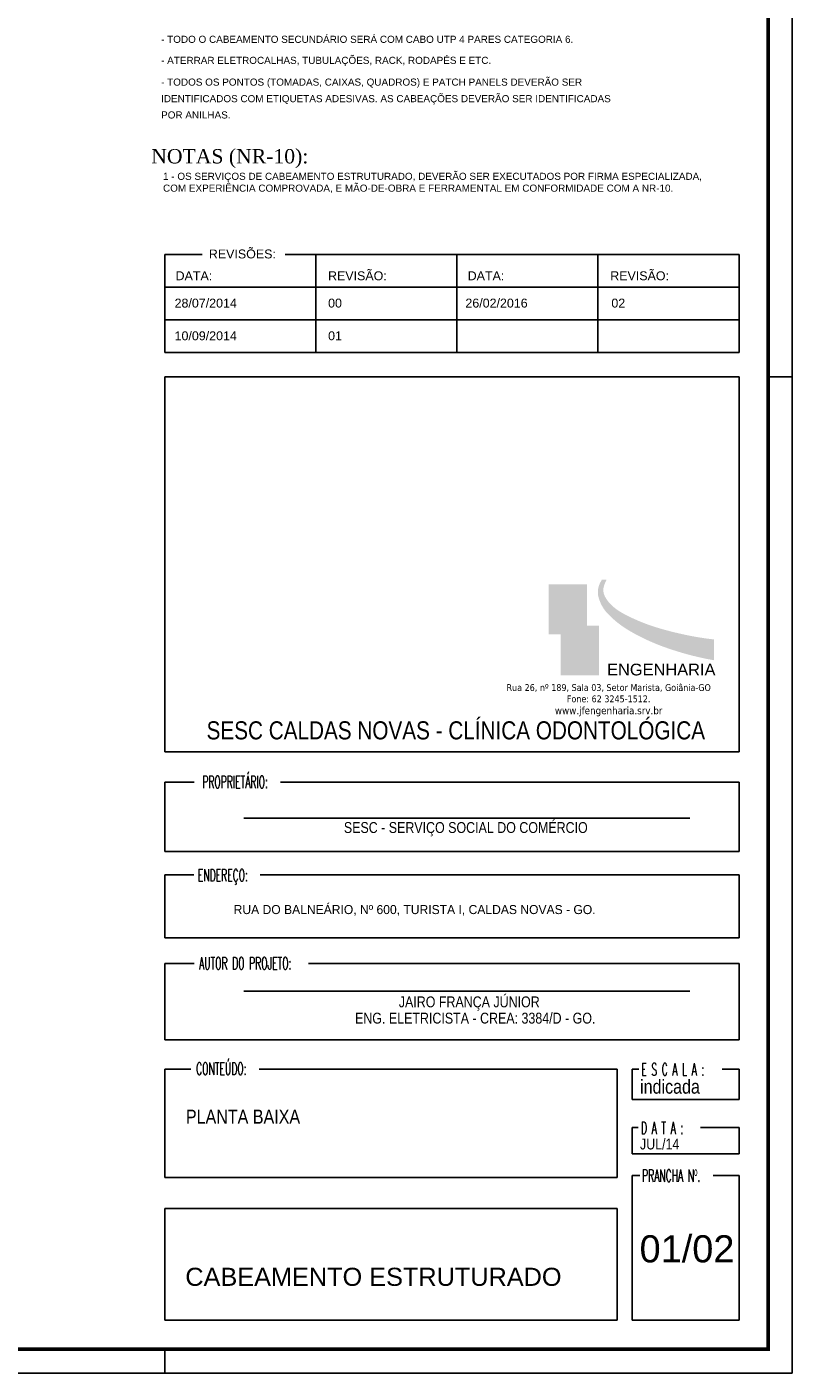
# Model space of a CAD drawing. Extents: x 56.9 to 107.9, y -246.1 to -216.8.
# Tile 13 of 14: x 97.1 to 107.9, y -246.1 to -227.2. Entities that reach past the tile are written whole.
import ezdxf

# ---------------------------------------------------------------- set-up
doc = ezdxf.new("R2010")
doc.units = 0
doc.header["$MEASUREMENT"] = 0
doc.linetypes.add('HIDDEN', pattern=[0.375, 0.25, -0.125])
doc.layers.get('0').update_dxf_attribs({"linetype": 'CONTINUOUS'})
for name, color, linetype in [('01', 7, 'CONTINUOUS'), ('CARIMBO', 8, 'CONTINUOUS'), ('CIRCUITOS', 2, 'CONTINUOUS'), ('E-TEXTO', 120, 'CONTINUOUS'), ('PRANCHA', 8, 'CONTINUOUS'), ('XX-FOLHA', 8, 'CONTINUOUS')]:
    doc.layers.add(name, color=color, linetype=linetype)
doc.styles.add('ARIAL', font='arial.ttf')
doc.styles.add('ARIAL_NARROW', font='ARIALN.TTF', dxfattribs={"width": 0.7})
doc.styles.add('AVANTG_MD', font='txt')
doc.styles.add('ROMANS', font='romans')
doc.styles.add('SANSSERIF', font='sanss___.ttf')
doc.styles.add('TAHOMA', font='tahoma.ttf')

# ---------------------------------------------------------------- blocks, each defined once
blk = doc.blocks.new('A1_1-50')
at = {"layer": 'CARIMBO'}
h = blk.add_hatch(color=252, dxfattribs=at)
h.paths.add_polyline_path([(3833.651, 253.798), (3833.651, 253.095), (3833.819, 253.095), (3833.819, 253.217), (3834.179, 253.217), (3834.192, 253.217), (3834.192, 253.798)])
edge = h.paths.add_edge_path(flags=16)
edge.add_spline(control_points=[(3833.722, 253.296), (3833.749, 253.283), (3833.791, 253.267), (3833.845, 253.253), (3833.933, 253.296), (3833.967, 253.376), (3833.966, 253.485), (3833.971, 253.643), (3833.968, 253.718)], knot_values=[0.400702, 0.400702, 0.400702, 0.400702, 0.87075, 1.98827, 3.128187, 4.348011, 5.428169, 9.131651, 9.131651, 9.131651, 9.131651], degree=3, periodic=0)
edge.add_line((3833.968, 253.718), (3834.008, 253.718))
edge.add_spline(control_points=[(3834.008, 253.718), (3834.012, 253.642), (3834.006, 253.483), (3834.012, 253.374), (3833.98, 253.295), (3833.884, 253.221), (3833.802, 253.23), (3833.746, 253.247), (3833.7, 253.276)], knot_values=[0.400702, 0.400702, 0.400702, 0.400702, 4.104184, 5.184342, 6.404166, 7.544083, 8.661604, 9.131651, 9.131651, 9.131651, 9.131651], degree=3, periodic=0)
edge.add_line((3833.7, 253.276), (3833.722, 253.296))
h = blk.add_hatch(color=40, dxfattribs=at)
edge = h.paths.add_edge_path()
edge.add_spline(control_points=[(3833.968, 253.718), (3833.971, 253.643), (3833.966, 253.485), (3833.967, 253.376), (3833.933, 253.296), (3833.845, 253.253), (3833.791, 253.267), (3833.749, 253.283), (3833.722, 253.296)], knot_values=[0.400702, 0.400702, 0.400702, 0.400702, 4.104184, 5.184342, 6.404166, 7.544083, 8.661604, 9.131651, 9.131651, 9.131651, 9.131651], degree=3, periodic=0)
edge.add_line((3833.722, 253.296), (3833.7, 253.276))
edge.add_spline(control_points=[(3833.7, 253.276), (3833.746, 253.247), (3833.802, 253.23), (3833.884, 253.221), (3833.98, 253.295), (3834.012, 253.374), (3834.006, 253.483), (3834.012, 253.642), (3834.008, 253.718)], knot_values=[0.400702, 0.400702, 0.400702, 0.400702, 0.87075, 1.98827, 3.128187, 4.348011, 5.428169, 9.131651, 9.131651, 9.131651, 9.131651], degree=3, periodic=0)
edge.add_line((3834.008, 253.718), (3833.968, 253.718))
h = blk.add_hatch(color=251, dxfattribs=at)
edge = h.paths.add_edge_path()
edge.add_spline(control_points=[(3834.399, 253.862), (3834.322, 253.74), (3834.366, 253.507), (3834.555, 253.301), (3834.757, 253.152), (3835.078, 252.987), (3835.447, 252.851), (3835.762, 252.766), (3835.978, 252.729)], knot_values=[0.000717, 0.000717, 0.000717, 0.000717, 1.732448, 4.519062, 9.146683, 14.141697, 19.075043, 26.764517, 26.764517, 26.764517, 26.764517], degree=3, periodic=0)
edge.add_line((3835.978, 252.729), (3835.978, 253.022))
edge.add_spline(control_points=[(3835.978, 253.022), (3835.781, 253.043), (3835.489, 253.1), (3835.085, 253.21), (3834.77, 253.342), (3834.517, 253.488), (3834.394, 253.699), (3834.437, 253.801), (3834.465, 253.862)], knot_values=[0.001442, 0.001442, 0.001442, 0.001442, 7.690709, 12.624056, 17.61907, 22.246691, 25.033305, 26.764311, 26.764311, 26.764311, 26.764311], degree=3, periodic=0)
edge.add_line((3834.465, 253.862), (3834.399, 253.862))
h = blk.add_hatch(color=253, dxfattribs=at)
h.paths.add_polyline_path([(3834.359, 253.217), (3834.179, 253.217), (3833.819, 253.217), (3833.819, 252.515), (3834.359, 252.515)])
h.paths.add_polyline_path([(3834.228, 253.032), (3834.217, 253.01), (3833.986, 253.004), (3833.988, 252.852), (3834.205, 252.852), (3834.188, 252.828), (3833.988, 252.824), (3833.986, 252.602), (3833.948, 252.604), (3833.95, 252.815), (3833.895, 252.813), (3833.895, 252.85), (3833.95, 252.85), (3833.948, 252.997), (3833.915, 252.995), (3833.915, 253.033)], flags=16)
blk.add_hatch(color=40, dxfattribs=at).paths.add_polyline_path([(3833.95, 252.85), (3833.895, 252.85), (3833.895, 252.813), (3833.95, 252.815), (3833.948, 252.604), (3833.986, 252.602), (3833.988, 252.824), (3834.188, 252.828), (3834.205, 252.852), (3833.988, 252.852), (3833.986, 253.004), (3834.217, 253.01), (3834.228, 253.032), (3833.915, 253.033), (3833.915, 252.995), (3833.948, 252.997)])
at = {"layer": 'CARIMBO', "color": 8}
for p, q in [((3828.248, 258.437), (3828.776, 258.437)), ((3828.248, 258.437), (3828.248, 257.059)), ((3829.942, 258.437), (3836.33, 258.437)), ((3836.33, 258.437), (3836.33, 257.059)), ((3828.248, 257.978), (3836.33, 257.978)), ((3828.248, 257.519), (3836.33, 257.519)), ((3828.248, 257.059), (3836.33, 257.059)), ((3836.33, 257.059), (3828.387, 257.059))]:
    blk.add_line(p, q, dxfattribs=at)
at = {"layer": 'CARIMBO', "color": 8, "linetype": 'BYBLOCK'}
for p, q in [((3830.373, 257.059), (3830.373, 258.433)), ((3832.358, 257.059), (3832.358, 258.433)), ((3834.344, 257.059), (3834.344, 258.433))]:
    blk.add_line(p, q, dxfattribs=at)
at = {"layer": 'CARIMBO'}
for p, q in [((3828.248, 256.714), (3828.248, 251.443)), ((3836.33, 256.714), (3828.248, 256.714)), ((3836.33, 251.443), (3836.33, 256.714)), ((3836.33, 251.443), (3828.248, 251.443)), ((3828.662, 251.014), (3828.248, 251.014)), ((3828.248, 251.014), (3828.248, 250.038)), ((3836.33, 251.014), (3829.875, 251.014)), ((3836.33, 251.014), (3836.33, 250.038)), ((3835.637, 250.508), (3829.361, 250.508)), ((3836.33, 250.038), (3828.248, 250.038)), ((3828.248, 249.713), (3828.248, 248.824)), ((3828.656, 249.713), (3828.248, 249.713)), ((3836.33, 249.713), (3829.593, 249.713)), ((3836.33, 249.713), (3836.33, 248.824)), ((3836.33, 248.824), (3828.248, 248.824)), ((3828.248, 248.464), (3828.248, 247.391)), ((3828.662, 248.464), (3828.248, 248.464)), ((3836.33, 248.464), (3830.273, 248.464)), ((3836.33, 248.464), (3836.33, 247.391)), ((3835.637, 248.073), (3829.361, 248.073)), ((3836.33, 247.391), (3828.248, 247.391)), ((3828.248, 246.979), (3828.248, 245.455)), ((3828.616, 246.979), (3828.248, 246.979)), ((3834.613, 246.979), (3829.575, 246.979)), ((3834.613, 246.979), (3834.613, 245.455)), ((3834.827, 246.979), (3834.827, 246.55)), ((3834.92, 246.979), (3834.827, 246.979)), ((3836.33, 246.979), (3836.092, 246.979)), ((3836.33, 246.979), (3836.33, 246.55)), ((3836.33, 246.55), (3834.827, 246.55)), ((3834.827, 246.155), (3834.827, 245.785)), ((3834.911, 246.155), (3834.827, 246.155)), ((3836.33, 246.155), (3835.785, 246.155)), ((3836.33, 246.155), (3836.33, 245.785)), ((3836.33, 245.785), (3834.827, 245.785)), ((3834.613, 245.455), (3828.248, 245.455)), ((3834.613, 245.455), (3829.936, 245.455)), ((3834.827, 245.483), (3834.827, 243.449)), ((3834.934, 245.483), (3834.827, 245.483)), ((3836.33, 245.483), (3835.966, 245.483)), ((3836.33, 245.483), (3836.33, 243.449)), ((3836.33, 245.483), (3836.33, 243.449)), ((3828.248, 245.017), (3828.248, 243.449)), ((3834.613, 245.017), (3828.248, 245.017)), ((3834.613, 245.017), (3834.613, 243.449)), ((3834.613, 243.449), (3828.248, 243.449)), ((3828.388, 243.449), (3834.613, 243.449)), ((3834.827, 243.449), (3836.33, 243.449)), ((3836.33, 243.449), (3834.827, 243.449))]:
    blk.add_line(p, q, dxfattribs=at)
at = {"layer": 'PRANCHA'}
for p, q in [((3837.076, 242.703), (3837.076, 272.078)), ((3837.076, 256.714), (3836.739, 256.714)), ((3828.248, 242.703), (3828.248, 243.04)), ((3828.248, 242.703), (3828.248, 243.04)), ((3794.895, 242.703), (3837.076, 242.703))]:
    blk.add_line(p, q, dxfattribs=at)
at = {"layer": 'PRANCHA', "const_width": 0.0506}
blk.add_lwpolyline([(3795.739, 271.74), (3795.739, 243.04), (3836.739, 243.04), (3836.739, 271.74), (3795.739, 271.74)], dxfattribs=at)
at = {"layer": 'XX-FOLHA'}
blk.add_line((3837.076, 255.474), (3837.076, 242.703), dxfattribs=at)
at = {"color": 7, "insert": (3834.473, 252.681), "char_height": 0.1651, "width": 0.17766, "attachment_point": 1, "style": 'ARIAL'}
blk.add_mtext('ENGENHARIA', dxfattribs=at)
at = {"layer": 'CARIMBO', "color": 1, "style": 'SANSSERIF'}
for s, p in [('REVISÕES:', (3828.869, 258.381)), ('DATA:', (3828.401, 258.074)), ('REVISÃO:', (3830.546, 258.074)), ('DATA:', (3832.511, 258.074)), ('REVISÃO:', (3834.517, 258.074))]:
    blk.add_text(s, height=0.1253, dxfattribs=at).set_placement(p)
at = {"layer": 'CARIMBO', "style": 'ROMANS', "width": 0.55}
for s, p in [('PROPRIETÁRIO:', (3828.777, 250.932)), ('ENDEREÇO:', (3828.714, 249.62)), ('AUTOR DO PROJETO:', (3828.731, 248.381)), ('CONTEÚDO:', (3828.69, 246.898)), ('E S C A L A :', (3834.954, 246.888)), ('D A T A :', (3834.949, 246.065)), ('PRANCHA Nº.', (3834.965, 245.395))]:
    blk.add_text(s, height=0.1718, dxfattribs=at).set_placement(p)
at = {"layer": 'CARIMBO', "color": 4, "style": 'ARIAL_NARROW'}
for s, p in [('JAIRO FRANÇA JÚNIOR', (3831.542, 247.848)), ('ENG. ELETRICISTA - CREA: 3384/D - GO.', (3830.926, 247.619))]:
    blk.add_text(s, height=0.15272, dxfattribs=at).set_placement(p)
at = {"layer": 'CARIMBO', "style": 'ARIAL_NARROW'}
blk.add_text('indicada', height=0.1973, dxfattribs=at).set_placement((3834.937, 246.633))
at = {"layer": 'CARIMBO', "color": 1, "insert": (3834.495, 252.393), "char_height": 0.09545, "width": 3.54456, "attachment_point": 2, "style": 'TAHOMA'}
blk.add_mtext('Rua 26, nº 189, Sala 03, Setor Marista, Goiânia-GO \\PFone: 62 3245-1512.\\P{\\H1.094x;www.jfengenharia.srv.br}', dxfattribs=at)

msp = doc.modelspace()

# ---------------------------------------------------------------- block references
msp.add_blockref('A1_1-50', (-3729.169, -488.84))

# ---------------------------------------------------------------- texts
at = {"layer": '01', "color": 8, "style": 'ARIAL_NARROW'}
msp.add_text('JUL/14', height=0.1527, dxfattribs=at).set_placement((105.767, -242.991))
at = {"layer": 'CARIMBO', "color": 1, "style": 'SANSSERIF'}
for s, p in [('28/07/2014', (99.218, -231.15)), ('00', (101.378, -231.15)), ('26/02/2016', (103.31, -231.15)), ('02', (105.364, -231.15)), ('10/09/2014', (99.218, -231.61)), ('01', (101.378, -231.61))]:
    msp.add_text(s, height=0.1253, dxfattribs=at).set_placement(p)
at = {"layer": 'CARIMBO', "color": 4}
for s, height, style, p in [('SESC CALDAS NOVAS - CLÍNICA ODONTOLÓGICA ', 0.25453, 'ARIAL_NARROW', (99.668, -237.224)), ('SESC - SERVIÇO SOCIAL DO COMÉRCIO', 0.15272, 'ARIAL_NARROW', (101.6, -238.54)), ('RUA DO BALNEÁRIO, Nº 600, TURISTA I, CALDAS NOVAS - GO. ', 0.12726, 'AVANTG_MD', (100.049, -239.681))]:
    msp.add_text(s, height=height, dxfattribs=dict(at, style=style)).set_placement(p)
at = {"layer": 'CARIMBO', "color": 150, "style": 'ARIAL_NARROW'}
msp.add_text('PLANTA BAIXA ', height=0.19726, dxfattribs=at).set_placement((99.377, -242.629))
at = {"layer": 'CARIMBO', "color": 5, "style": 'ARIAL'}
for s, height, p in [('01/02', 0.3818, (105.761, -244.58)), ('CABEAMENTO ESTRUTURADO', 0.25453, (99.369, -244.91))]:
    msp.add_text(s, height=height, dxfattribs=at).set_placement(p)
at = {"layer": 'CIRCUITOS', "color": 7, "linetype": 'HIDDEN', "style": 'ARIAL'}
for s, p in [('- TODO O CABEAMENTO SECUNDÁRIO SERÁ COM CABO UTP 4 PARES CATEGORIA 6.', (99.028, -227.427, 0.071)), ('- ATERRAR ELETROCALHAS, TUBULAÇÕES, RACK, RODAPÉS E ETC.', (99.028, -227.723, 0.071)), ('- TODOS OS PONTOS (TOMADAS, CAIXAS, QUADROS) E PATCH PANELS DEVERÃO SER', (99.028, -228.029, 0.071)), ('IDENTIFICADOS COM ETIQUETAS ADESIVAS. AS CABEAÇÕES DEVERÃO SER IDENTIFICADAS ', (99.028, -228.262, 0.071)), ('POR ANILHAS.', (99.028, -228.491, 0.071))]:
    msp.add_text(s, height=0.09991, dxfattribs=at).set_placement(p)
at = {"layer": 'CIRCUITOS', "color": 7, "linetype": 'HIDDEN', "insert": (99.055, -229.254, 0.071), "char_height": 0.09991, "width": 7.6676, "attachment_point": 1, "style": 'ARIAL'}
msp.add_mtext('1 - OS SERVIÇOS DE CABEAMENTO ESTRUTURADO, DEVERÃO SER EXECUTADOS POR FIRMA ESPECIALIZADA, COM EXPERIÊNCIA COMPROVADA, E MÃO-DE-OBRA E FERRAMENTAL EM CONFORMIDADE COM A NR-10.', dxfattribs=at)
at = {"layer": 'E-TEXTO', "color": 7, "insert": (98.889, -228.921, 0.071), "char_height": 0.2019, "width": 3.02843, "attachment_point": 1, "style": 'ARIAL'}
msp.add_mtext('\\fTimes New Roman|b0|i0|c0|p18;NOTAS (NR-10):', dxfattribs=at)

doc.saveas('drawing.dxf')
